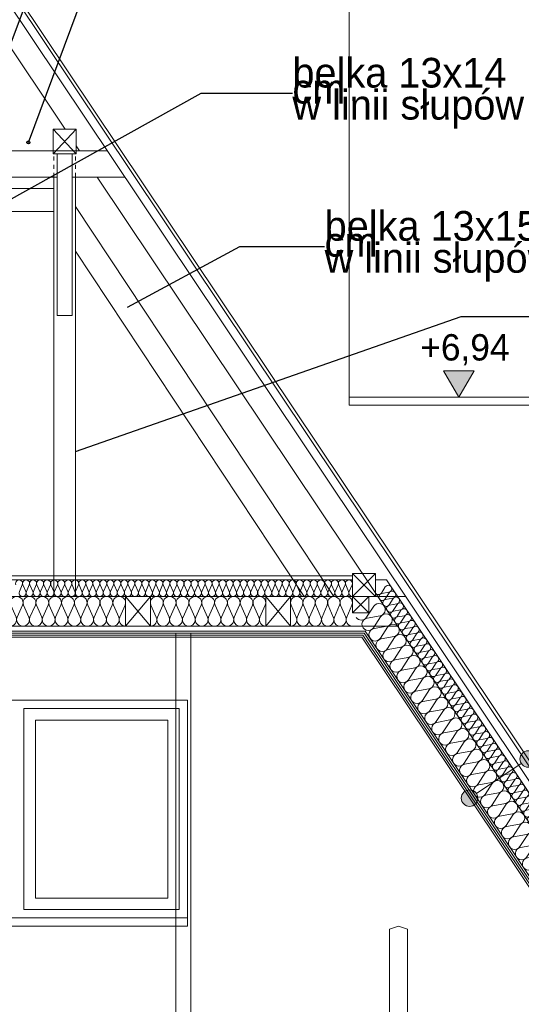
# Model space of a CAD drawing. Extents: x -623047 to -199286, y -27077 to 168279.
# Tile 24 of 194: x -590041 to -586999, y -9075 to -3100. Entities that reach past the tile are written whole.
import ezdxf

# ---------------------------------------------------------------- set-up
doc = ezdxf.new("R2010")
doc.units = 0
doc.header["$MEASUREMENT"] = 0
doc.linetypes.add('Hidden Line', pattern=[50, 25, -25])
for name, color, linetype in [('Arch ocieplenie', 7, 'Continuous'), ('Arch opisy', 7, 'Continuous'), ('INWENT WYMIARY', 7, 'Continuous')]:
    doc.layers.add(name, color=color, linetype=linetype)
for name, color, linetype, lineweight, true_color in [('Arch ocieplenie_Nr_Pióra__44', 7, 'Continuous', 13, 0x029e21), ('Arch stropy_Nr_Pióra__29', 7, 'Continuous', 9, 0x3dad99), ('Arch stropy_Nr_Pióra__44', 7, 'Continuous', 13, 0x029e21), ('Arch stropy_Nr_Pióra__9', 7, 'Continuous', 13, 0x3dad99), ('INWENT.ŚCIANY_Nr_Pióra__2', 7, 'Continuous', 13, 0x7f7f7f), ('Istniejące schody_Nr_Pióra__102', 7, 'Continuous', 9, 0xb4b4b4)]:
    doc.layers.add(name, color=color, linetype=linetype, lineweight=lineweight, true_color=true_color)
for name, color, linetype, lineweight in [('Arch opisy_Nr_Pióra__21', 7, 'Continuous', 9), ('INWENT KONST. DREWNIANA_Nr_Pióra__21', 7, 'Continuous', 9), ('INWENT OPISY_Nr_Pióra__21', 7, 'Continuous', 9), ('INWENT WYMIARY_Nr_Pióra__21', 7, 'Continuous', 9), ('INWENT. OKNA_Nr_Pióra__21', 7, 'Continuous', 9), ('INWENT.ŚCIANY_Nr_Pióra__21', 7, 'Continuous', 9), ('Inwentaryzacja Konst._Nr_Pióra__1', 7, 'Continuous', 25)]:
    doc.layers.add(name, color=color, linetype=linetype, lineweight=lineweight)
doc.styles.add('GENERATED_STYLE_2', font='txt')
doc.styles.add('GENERATED_STYLE_4', font='txt')
doc.dimstyles.new('GENERATED_STYLE__7', dxfattribs={"dimtxt": 0.18, "dimasz": 182.4, "dimexe": 0.18, "dimexo": 0.0625, "dimgap": 0.09, "dimtad": 0, "dimtih": 1, "dimtoh": 1, "dimdec": 4, "dimzin": 0, "dimdsep": 46, "dimcen": 0.09, "dimadec": 0, "dimazin": 0, "dimtfac": 1, "dimtdec": 4, "dimtmove": 0, "dimatfit": 3, "dimldrblk": 'ARROWHEAD_5', "dimfxl": 0, "dimtolj": 1, "dimtzin": 0, "dimarcsym": 0})

# ---------------------------------------------------------------- blocks, each defined once
blk = doc.blocks.new('Izolacja cieplna 14_92', base_point=(-594023.4, -6599.6))
at = {"layer": 'Arch ocieplenie_Nr_Pióra__44', "linetype": 'Continuous'}
for p, q in [((-590042.9, -6569.8), (-590025.2, -6529.4)), ((-590021.6, -6529.4), (-590003.9, -6569.8)), ((-590000.4, -6569.8), (-589982.6, -6529.4)), ((-589979.1, -6529.4), (-589961.4, -6569.8)), ((-589957.8, -6569.8), (-589940.1, -6529.4)), ((-589936.5, -6529.4), (-589918.8, -6569.8)), ((-589915.2, -6569.8), (-589897.5, -6529.4)), ((-589894, -6529.4), (-589876.3, -6569.8)), ((-589872.7, -6569.8), (-589855, -6529.4)), ((-589851.4, -6529.4), (-589833.7, -6569.8)), ((-589830.1, -6569.8), (-589812.4, -6529.4)), ((-589808.9, -6529.4), (-589791.2, -6569.8)), ((-589787.6, -6569.8), (-589769.9, -6529.4)), ((-589766.3, -6529.4), (-589748.6, -6569.8)), ((-589745, -6569.8), (-589727.3, -6529.4)), ((-589723.8, -6529.4), (-589706.1, -6569.8)), ((-589702.5, -6569.8), (-589684.8, -6529.4)), ((-589681.2, -6529.4), (-589663.5, -6569.8)), ((-589659.9, -6569.8), (-589642.2, -6529.4)), ((-589638.6, -6529.4), (-589620.9, -6569.8)), ((-589617.4, -6569.8), (-589599.7, -6529.4)), ((-589596.1, -6529.4), (-589578.4, -6569.8)), ((-589574.8, -6569.8), (-589557.1, -6529.4)), ((-589553.5, -6529.4), (-589535.8, -6569.8)), ((-589532.3, -6569.8), (-589514.6, -6529.4)), ((-589511, -6529.4), (-589493.3, -6569.8)), ((-589489.7, -6569.8), (-589472, -6529.4)), ((-589468.4, -6529.4), (-589450.7, -6569.8)), ((-589447.2, -6569.8), (-589429.5, -6529.4)), ((-589425.9, -6529.4), (-589408.2, -6569.8)), ((-589404.6, -6569.8), (-589386.9, -6529.4)), ((-589383.3, -6529.4), (-589365.6, -6569.8)), ((-589362.1, -6569.8), (-589344.4, -6529.4)), ((-589340.8, -6529.4), (-589323.1, -6569.8)), ((-589319.5, -6569.8), (-589301.8, -6529.4)), ((-589298.2, -6529.4), (-589280.5, -6569.8)), ((-589276.9, -6569.8), (-589259.2, -6529.4)), ((-589255.7, -6529.4), (-589238, -6569.8)), ((-589234.4, -6569.8), (-589216.7, -6529.4)), ((-589213.1, -6529.4), (-589195.4, -6569.8)), ((-589191.8, -6569.8), (-589174.1, -6529.4)), ((-589170.6, -6529.4), (-589152.9, -6569.8)), ((-589149.3, -6569.8), (-589131.6, -6529.4)), ((-589128, -6529.4), (-589110.3, -6569.8)), ((-589106.7, -6569.8), (-589089, -6529.4)), ((-589085.5, -6529.4), (-589067.8, -6569.8)), ((-589064.2, -6569.8), (-589046.5, -6529.4)), ((-589042.9, -6529.4), (-589025.2, -6569.8)), ((-589021.6, -6569.8), (-589003.9, -6529.4)), ((-589000.3, -6529.4), (-588982.6, -6569.8)), ((-588979.1, -6569.8), (-588961.4, -6529.4)), ((-588957.8, -6529.4), (-588940.1, -6569.8)), ((-588936.5, -6569.8), (-588918.8, -6529.4)), ((-588915.2, -6529.4), (-588897.5, -6569.8)), ((-588894, -6569.8), (-588876.3, -6529.4)), ((-588872.7, -6529.4), (-588855, -6569.8)), ((-588851.4, -6569.8), (-588833.7, -6529.4)), ((-588830.1, -6529.4), (-588812.4, -6569.8)), ((-588808.9, -6569.8), (-588791.2, -6529.4)), ((-588787.6, -6529.4), (-588769.9, -6569.8)), ((-588766.3, -6569.8), (-588748.6, -6529.4)), ((-588745, -6529.4), (-588727.3, -6569.8)), ((-588723.8, -6569.8), (-588706.1, -6529.4)), ((-588702.5, -6529.4), (-588684.8, -6569.8)), ((-588681.2, -6569.8), (-588663.5, -6529.4)), ((-588659.9, -6529.4), (-588642.2, -6569.8)), ((-588638.6, -6569.8), (-588620.9, -6529.4)), ((-588617.4, -6529.4), (-588599.7, -6569.8)), ((-588596.1, -6569.8), (-588578.4, -6529.4)), ((-588574.8, -6529.4), (-588557.1, -6569.8)), ((-588553.5, -6569.8), (-588535.8, -6529.4)), ((-588532.3, -6529.4), (-588514.6, -6569.8)), ((-588511, -6569.8), (-588493.3, -6529.4)), ((-588489.7, -6529.4), (-588472, -6569.8)), ((-588468.4, -6569.8), (-588450.7, -6529.4)), ((-588447.2, -6529.4), (-588429.5, -6569.8)), ((-588425.9, -6569.8), (-588408.2, -6529.4)), ((-588404.6, -6529.4), (-588386.9, -6569.8)), ((-588383.3, -6569.8), (-588365.6, -6529.4)), ((-588362.1, -6529.4), (-588344.4, -6569.8)), ((-588340.8, -6569.8), (-588323.1, -6529.4)), ((-588319.5, -6529.4), (-588301.8, -6569.8)), ((-588298.2, -6569.8), (-588280.5, -6529.4)), ((-588276.9, -6529.4), (-588259.2, -6569.8)), ((-588255.7, -6569.8), (-588238, -6529.4)), ((-588234.4, -6529.4), (-588216.7, -6569.8)), ((-588213.1, -6569.8), (-588195.4, -6529.4)), ((-588191.8, -6529.4), (-588174.1, -6569.8)), ((-588170.6, -6569.8), (-588152.9, -6529.4)), ((-588149.3, -6529.4), (-588131.6, -6569.8)), ((-588128, -6569.8), (-588110.3, -6529.4)), ((-588106.7, -6529.4), (-588089, -6569.8)), ((-588085.5, -6569.8), (-588067.8, -6529.4)), ((-588064.2, -6529.4), (-588046.5, -6569.8)), ((-588042.9, -6569.8), (-588025.2, -6529.4))]:
    blk.add_line(p, q, dxfattribs=at)
for centre, start_param, end_param in [((-590044.7, -6520.9), 5.870392, 9.837571), ((-590002.1, -6520.9), 5.870392, 9.837571), ((-589959.6, -6520.9), 5.870392, 9.837571), ((-589917, -6520.9), 5.870392, 9.837571), ((-589874.5, -6520.9), 5.870392, 9.837571), ((-589831.9, -6520.9), 5.870392, 9.837571), ((-589789.4, -6520.9), 5.870392, 9.837571), ((-589746.8, -6520.9), 5.870392, 9.837571), ((-589704.3, -6520.9), 5.870392, 9.837571), ((-589661.7, -6520.9), 5.870392, 9.837571), ((-589619.2, -6520.9), 5.870392, 9.837571), ((-589576.6, -6520.9), 5.870392, 9.837571), ((-589534.1, -6520.9), 5.870392, 9.837571), ((-589491.5, -6520.9), 5.870392, 9.837571), ((-589448.9, -6520.9), 5.870392, 9.837571), ((-589406.4, -6520.9), 5.870392, 9.837571), ((-589363.8, -6520.9), 5.870392, 9.837571), ((-589321.3, -6520.9), 5.870392, 9.837571), ((-589278.7, -6520.9), 5.870392, 9.837571), ((-589236.2, -6520.9), 5.870392, 9.837571), ((-589193.6, -6520.9), 5.870392, 9.837571), ((-589151.1, -6520.9), 5.870392, 9.837571), ((-589108.5, -6520.9), 5.870392, 9.837571), ((-589066, -6520.9), 5.870392, 9.837571), ((-589023.4, -6520.9), 5.870392, 9.837571), ((-588980.9, -6520.9), 5.870392, 9.837571), ((-588938.3, -6520.9), 5.870392, 9.837571), ((-588895.8, -6520.9), 5.870392, 9.837571), ((-588853.2, -6520.9), 5.870392, 9.837571), ((-588810.6, -6520.9), 5.870392, 9.837571), ((-588768.1, -6520.9), 5.870392, 9.837571), ((-588725.5, -6520.9), 5.870392, 9.837571), ((-588683, -6520.9), 5.870392, 9.837571), ((-588640.4, -6520.9), 5.870392, 9.837571), ((-588597.9, -6520.9), 5.870392, 9.837571), ((-588555.3, -6520.9), 5.870392, 9.837571), ((-588512.8, -6520.9), 5.870392, 9.837571), ((-588470.2, -6520.9), 5.870392, 9.837571), ((-588427.7, -6520.9), 5.870392, 9.837571), ((-588385.1, -6520.9), 5.870392, 9.837571), ((-588342.6, -6520.9), 5.870392, 9.837571), ((-588300, -6520.9), 5.870392, 9.837571), ((-588257.5, -6520.9), 5.870392, 9.837571), ((-588214.9, -6520.9), 5.870392, 9.837571), ((-588172.4, -6520.9), 5.870392, 9.837571), ((-588129.8, -6520.9), 5.870392, 9.837571), ((-588087.2, -6520.9), 5.870392, 9.837571), ((-588044.7, -6520.9), 5.870392, 9.837571), ((-590023.4, -6578.4), 2.7288, 6.695979), ((-589980.9, -6578.4), 2.7288, 6.695979), ((-589938.3, -6578.4), 2.7288, 6.695979), ((-589895.8, -6578.4), 2.7288, 6.695979), ((-589853.2, -6578.4), 2.7288, 6.695979), ((-589810.6, -6578.4), 2.7288, 6.695979), ((-589768.1, -6578.4), 2.7288, 6.695979), ((-589725.5, -6578.4), 2.7288, 6.695979), ((-589683, -6578.4), 2.7288, 6.695979), ((-589640.4, -6578.4), 2.7288, 6.695979), ((-589597.9, -6578.4), 2.7288, 6.695979), ((-589555.3, -6578.4), 2.7288, 6.695979), ((-589512.8, -6578.4), 2.7288, 6.695979), ((-589470.2, -6578.4), 2.7288, 6.695979), ((-589427.7, -6578.4), 2.7288, 6.695979), ((-589385.1, -6578.4), 2.7288, 6.695979), ((-589342.6, -6578.4), 2.7288, 6.695979), ((-589300, -6578.4), 2.7288, 6.695979), ((-589257.5, -6578.4), 2.7288, 6.695979), ((-589214.9, -6578.4), 2.7288, 6.695979), ((-589172.4, -6578.4), 2.7288, 6.695979), ((-589129.8, -6578.4), 2.7288, 6.695979), ((-589087.2, -6578.4), 2.7288, 6.695979), ((-589044.7, -6578.4), 2.7288, 6.695979), ((-589002.1, -6578.4), 2.7288, 6.695979), ((-588959.6, -6578.4), 2.7288, 6.695979), ((-588917, -6578.4), 2.7288, 6.695979), ((-588874.5, -6578.4), 2.7288, 6.695979), ((-588831.9, -6578.4), 2.7288, 6.695979), ((-588789.4, -6578.4), 2.7288, 6.695979), ((-588746.8, -6578.4), 2.7288, 6.695979), ((-588704.3, -6578.4), 2.7288, 6.695979), ((-588661.7, -6578.4), 2.7288, 6.695979), ((-588619.2, -6578.4), 2.7288, 6.695979), ((-588576.6, -6578.4), 2.7288, 6.695979), ((-588534.1, -6578.4), 2.7288, 6.695979), ((-588491.5, -6578.4), 2.7288, 6.695979), ((-588448.9, -6578.4), 2.7288, 6.695979), ((-588406.4, -6578.4), 2.7288, 6.695979), ((-588363.8, -6578.4), 2.7288, 6.695979), ((-588321.3, -6578.4), 2.7288, 6.695979), ((-588278.7, -6578.4), 2.7288, 6.695979), ((-588236.2, -6578.4), 2.7288, 6.695979), ((-588193.6, -6578.4), 2.7288, 6.695979), ((-588151.1, -6578.4), 2.7288, 6.695979), ((-588108.5, -6578.4), 2.7288, 6.695979), ((-588066, -6578.4), 2.7288, 6.695979), ((-588023.4, -6578.4), 2.7288, 4.712389)]:
    blk.add_ellipse(centre, major_axis=(21.3, 0), ratio=0.999587, start_param=start_param, end_param=end_param, dxfattribs=at)
blk = doc.blocks.new('Izolacja cieplna 14_98', base_point=(-590098.4, -6779.6))
at = {"layer": 'Arch ocieplenie_Nr_Pióra__44', "linetype": 'Continuous'}
for p, q in [((-590095.1, -6653.3), (-590062.8, -6726)), ((-590056.3, -6726), (-590023.9, -6653.3)), ((-590017.4, -6653.3), (-589985, -6726)), ((-589978.5, -6726), (-589946.1, -6653.3)), ((-589939.6, -6653.3), (-589907.2, -6726)), ((-589900.7, -6726), (-589868.3, -6653.3)), ((-589861.8, -6653.3), (-589829.5, -6726)), ((-589822.9, -6726), (-589790.6, -6653.3)), ((-589784, -6653.3), (-589751.7, -6726)), ((-589745.1, -6726), (-589712.8, -6653.3)), ((-589706.3, -6653.3), (-589673.9, -6726)), ((-589667.4, -6726), (-589635, -6653.3)), ((-589628.5, -6653.3), (-589596.1, -6726)), ((-589589.6, -6726), (-589557.2, -6653.3)), ((-589550.7, -6653.3), (-589518.3, -6726)), ((-589511.8, -6726), (-589479.5, -6653.3)), ((-589472.9, -6653.3), (-589440.6, -6726)), ((-589434, -6726), (-589401.7, -6653.3))]:
    blk.add_line(p, q, dxfattribs=at)
for centre, start_param, end_param in [((-590059.5, -6637.9), 5.870392, 9.837571), ((-589981.7, -6637.9), 5.870392, 9.837571), ((-589904, -6637.9), 5.870392, 9.837571), ((-589826.2, -6637.9), 5.870392, 9.837571), ((-589748.4, -6637.9), 5.870392, 9.837571), ((-589670.6, -6637.9), 5.870392, 9.837571), ((-589592.9, -6637.9), 5.870392, 9.837571), ((-589515.1, -6637.9), 5.870392, 9.837571), ((-589437.3, -6637.9), 5.870392, 9.837571), ((-590098.4, -6741.3), 4.712389, 6.695979), ((-590020.6, -6741.3), 2.7288, 6.695979), ((-589942.9, -6741.3), 2.7288, 6.695979), ((-589865.1, -6741.3), 2.7288, 6.695979), ((-589787.3, -6741.3), 2.7288, 6.695979), ((-589709.5, -6741.3), 2.7288, 6.695979), ((-589631.7, -6741.3), 2.7288, 6.695979), ((-589554, -6741.3), 2.7288, 6.695979), ((-589476.2, -6741.3), 2.7288, 6.695979), ((-589398.4, -6741.3), 2.7288, 4.712389)]:
    blk.add_ellipse(centre, major_axis=(38.9, 0), ratio=0.984395, start_param=start_param, end_param=end_param, dxfattribs=at)
blk = doc.blocks.new('Izolacja cieplna 14_99', base_point=(-589248.4, -6779.6))
at = {"layer": 'Arch ocieplenie_Nr_Pióra__44', "linetype": 'Continuous'}
for p, q in [((-589245.1, -6653.3), (-589212.8, -6726)), ((-589206.3, -6726), (-589173.9, -6653.3)), ((-589167.4, -6653.3), (-589135, -6726)), ((-589128.5, -6726), (-589096.1, -6653.3)), ((-589089.6, -6653.3), (-589057.2, -6726)), ((-589050.7, -6726), (-589018.3, -6653.3)), ((-589011.8, -6653.3), (-588979.5, -6726)), ((-588972.9, -6726), (-588940.6, -6653.3)), ((-588934, -6653.3), (-588901.7, -6726)), ((-588895.1, -6726), (-588862.8, -6653.3)), ((-588856.3, -6653.3), (-588823.9, -6726)), ((-588817.4, -6726), (-588785, -6653.3)), ((-588778.5, -6653.3), (-588746.1, -6726)), ((-588739.6, -6726), (-588707.2, -6653.3)), ((-588700.7, -6653.3), (-588668.3, -6726)), ((-588661.8, -6726), (-588629.5, -6653.3)), ((-588622.9, -6653.3), (-588590.6, -6726)), ((-588584, -6726), (-588551.7, -6653.3))]:
    blk.add_line(p, q, dxfattribs=at)
for centre, start_param, end_param in [((-589209.5, -6637.9), 5.870392, 9.837571), ((-589131.7, -6637.9), 5.870392, 9.837571), ((-589054, -6637.9), 5.870392, 9.837571), ((-588976.2, -6637.9), 5.870392, 9.837571), ((-588898.4, -6637.9), 5.870392, 9.837571), ((-588820.6, -6637.9), 5.870392, 9.837571), ((-588742.9, -6637.9), 5.870392, 9.837571), ((-588665.1, -6637.9), 5.870392, 9.837571), ((-588587.3, -6637.9), 5.870392, 9.837571), ((-589248.4, -6741.3), 4.712389, 6.695979), ((-589170.6, -6741.3), 2.7288, 6.695979), ((-589092.9, -6741.3), 2.7288, 6.695979), ((-589015.1, -6741.3), 2.7288, 6.695979), ((-588937.3, -6741.3), 2.7288, 6.695979), ((-588859.5, -6741.3), 2.7288, 6.695979), ((-588781.7, -6741.3), 2.7288, 6.695979), ((-588704, -6741.3), 2.7288, 6.695979), ((-588626.2, -6741.3), 2.7288, 6.695979), ((-588548.4, -6741.3), 2.7288, 4.712389)]:
    blk.add_ellipse(centre, major_axis=(38.9, 0), ratio=0.984395, start_param=start_param, end_param=end_param, dxfattribs=at)
blk = doc.blocks.new('Izolacja cieplna 14_100', base_point=(-588398.4, -6779.6))
at = {"layer": 'Arch ocieplenie_Nr_Pióra__44', "linetype": 'Continuous'}
for p, q in [((-588395.3, -6653.3), (-588364.1, -6726)), ((-588357.8, -6726), (-588326.6, -6653.3)), ((-588320.3, -6653.3), (-588289.1, -6726)), ((-588282.8, -6726), (-588251.6, -6653.3)), ((-588245.3, -6653.3), (-588214.1, -6726)), ((-588207.8, -6726), (-588176.6, -6653.3)), ((-588170.3, -6653.3), (-588139.1, -6726)), ((-588132.8, -6726), (-588101.6, -6653.3)), ((-588095.3, -6653.3), (-588064.1, -6726)), ((-588057.8, -6726), (-588026.6, -6653.3))]:
    blk.add_line(p, q, dxfattribs=at)
for centre, start_param, end_param in [((-588360.9, -6637.9), 4.299595, 8.266775), ((-588285.9, -6637.9), 4.299595, 8.266775), ((-588210.9, -6637.9), 4.299595, 8.266775), ((-588135.9, -6637.9), 4.299595, 8.266775), ((-588060.9, -6637.9), 4.299595, 8.266775), ((-588398.4, -6741.3), 3.141593, 5.125182), ((-588323.4, -6741.3), 1.158004, 5.125183), ((-588248.4, -6741.3), 1.158004, 5.125183), ((-588173.4, -6741.3), 1.158004, 5.125183), ((-588098.4, -6741.3), 1.158004, 5.125183), ((-588023.4, -6741.3), 1.158004, 3.141593)]:
    blk.add_ellipse(centre, major_axis=(0, 38.3), ratio=0.979573, start_param=start_param, end_param=end_param, dxfattribs=at)
blk = doc.blocks.new('Izolacja cieplna 14_107', base_point=(-586458.8, -8710.1))
at = {"layer": 'Arch ocieplenie_Nr_Pióra__44', "linetype": 'Continuous'}
for p, q in [((-587847.8, -6579), (-587824.1, -6541.7)), ((-587802.3, -6574.3), (-587845.8, -6582)), ((-587824, -6614.5), (-587800.3, -6577.3)), ((-587778.6, -6609.8), (-587822, -6617.5)), ((-587800.3, -6650), (-587776.6, -6612.8)), ((-587754.8, -6645.3), (-587798.3, -6653)), ((-587776.5, -6685.5), (-587752.8, -6648.3)), ((-587731.1, -6680.8), (-587774.5, -6688.5)), ((-587752.8, -6721), (-587729.1, -6683.8)), ((-587707.3, -6716.3), (-587750.8, -6724)), ((-587729, -6756.5), (-587705.3, -6719.3)), ((-587683.6, -6751.8), (-587727.1, -6759.5)), ((-587705.3, -6792.1), (-587681.6, -6754.8)), ((-587659.8, -6787.4), (-587703.3, -6795)), ((-587681.6, -6827.6), (-587657.9, -6790.3)), ((-587636.1, -6822.9), (-587679.6, -6830.5)), ((-587657.8, -6863.1), (-587634.1, -6825.8)), ((-587612.4, -6858.4), (-587655.8, -6866.1)), ((-587634.1, -6898.6), (-587610.4, -6861.4)), ((-587588.6, -6893.9), (-587632.1, -6901.6)), ((-587610.3, -6934.1), (-587586.6, -6896.9)), ((-587564.9, -6929.4), (-587608.3, -6937.1)), ((-587586.6, -6969.6), (-587562.9, -6932.4)), ((-587541.1, -6964.9), (-587584.6, -6972.6)), ((-587562.8, -7005.1), (-587539.1, -6967.9)), ((-587517.4, -7000.4), (-587560.8, -7008.1)), ((-587539.1, -7040.6), (-587515.4, -7003.4)), ((-587493.6, -7035.9), (-587537.1, -7043.6)), ((-587515.4, -7076.2), (-587491.6, -7038.9)), ((-587469.9, -7071.5), (-587513.4, -7079.1)), ((-587491.6, -7111.7), (-587467.9, -7074.4)), ((-587446.1, -7107), (-587489.6, -7114.7)), ((-587467.9, -7147.2), (-587444.2, -7110)), ((-587422.4, -7142.5), (-587465.9, -7150.2)), ((-587444.1, -7182.7), (-587420.4, -7145.5)), ((-587398.7, -7178), (-587442.1, -7185.7)), ((-587420.4, -7218.2), (-587396.7, -7181)), ((-587374.9, -7213.5), (-587418.4, -7221.2)), ((-587396.6, -7253.7), (-587372.9, -7216.5)), ((-587351.2, -7249), (-587394.6, -7256.7)), ((-587372.9, -7289.2), (-587349.2, -7252)), ((-587327.4, -7284.5), (-587370.9, -7292.2)), ((-587349.1, -7324.7), (-587325.4, -7287.5)), ((-587303.7, -7320), (-587347.2, -7327.7)), ((-587325.4, -7360.3), (-587301.7, -7323)), ((-587279.9, -7355.6), (-587323.4, -7363.2)), ((-587301.7, -7395.8), (-587277.9, -7358.5)), ((-587256.2, -7391.1), (-587299.7, -7398.8)), ((-587277.9, -7431.3), (-587254.2, -7394.1)), ((-587232.5, -7426.6), (-587275.9, -7434.3)), ((-587254.2, -7466.8), (-587230.5, -7429.6)), ((-587208.7, -7462.1), (-587252.2, -7469.8)), ((-587230.4, -7502.3), (-587206.7, -7465.1)), ((-587185, -7497.6), (-587228.4, -7505.3)), ((-587206.7, -7537.8), (-587183, -7500.6)), ((-587161.2, -7533.1), (-587204.7, -7540.8)), ((-587182.9, -7573.3), (-587159.2, -7536.1)), ((-587137.5, -7568.6), (-587180.9, -7576.3)), ((-587159.2, -7608.9), (-587135.5, -7571.6)), ((-587113.7, -7604.2), (-587157.2, -7611.8)), ((-587135.4, -7644.4), (-587111.7, -7607.1)), ((-587090, -7639.7), (-587133.5, -7647.4)), ((-587111.7, -7679.9), (-587088, -7642.7)), ((-587066.2, -7675.2), (-587109.7, -7682.9)), ((-587088, -7715.4), (-587064.3, -7678.2)), ((-587042.5, -7710.7), (-587086, -7718.4)), ((-587064.2, -7750.9), (-587040.5, -7713.7)), ((-587018.8, -7746.2), (-587062.2, -7753.9)), ((-587040.5, -7786.4), (-587016.8, -7749.2)), ((-586995, -7781.7), (-587038.5, -7789.4)), ((-587016.7, -7821.9), (-586993, -7784.7)), ((-586971.3, -7817.2), (-587014.7, -7824.9)), ((-586993, -7857.4), (-586969.3, -7820.2)), ((-586947.5, -7852.7), (-586991, -7860.4)), ((-586969.2, -7893), (-586945.5, -7855.7)), ((-586923.8, -7888.3), (-586967.2, -7895.9)), ((-586945.5, -7928.5), (-586921.8, -7891.2)), ((-586900, -7923.8), (-586943.5, -7931.5)), ((-586921.8, -7964), (-586898, -7926.8)), ((-586876.3, -7959.3), (-586919.8, -7967)), ((-586898, -7999.5), (-586874.3, -7962.3)), ((-586852.6, -7994.8), (-586896, -8002.5)), ((-586874.3, -8035), (-586850.6, -7997.8)), ((-586828.8, -8030.3), (-586872.3, -8038)), ((-586850.5, -8070.5), (-586826.8, -8033.3)), ((-586805.1, -8065.8), (-586848.5, -8073.5)), ((-586826.8, -8106), (-586803.1, -8068.8)), ((-586781.3, -8101.3), (-586824.8, -8109)), ((-586803, -8141.6), (-586779.3, -8104.3)), ((-586757.6, -8136.9), (-586801, -8144.5)), ((-586779.3, -8177.1), (-586755.6, -8139.8)), ((-586733.8, -8172.4), (-586777.3, -8180)), ((-586755.5, -8212.6), (-586731.8, -8175.3)), ((-586710.1, -8207.9), (-586753.6, -8215.6)), ((-586731.8, -8248.1), (-586708.1, -8210.9)), ((-586686.3, -8243.4), (-586729.8, -8251.1)), ((-586708.1, -8283.6), (-586684.3, -8246.4)), ((-586662.6, -8278.9), (-586706.1, -8286.6)), ((-586684.3, -8319.1), (-586660.6, -8281.9)), ((-586638.9, -8314.4), (-586682.3, -8322.1)), ((-586660.6, -8354.6), (-586636.9, -8317.4)), ((-586615.1, -8349.9), (-586658.6, -8357.6)), ((-586636.8, -8390.1), (-586613.1, -8352.9)), ((-586591.4, -8385.4), (-586634.8, -8393.1)), ((-586613.1, -8425.7), (-586589.4, -8388.4)), ((-586567.6, -8421), (-586611.1, -8428.6)), ((-586589.3, -8461.2), (-586565.6, -8423.9)), ((-586543.9, -8456.5), (-586587.3, -8464.2)), ((-586565.6, -8496.7), (-586541.9, -8459.5)), ((-586520.1, -8492), (-586563.6, -8499.7)), ((-586541.9, -8532.2), (-586518.1, -8495)), ((-586496.4, -8527.5), (-586539.9, -8535.2)), ((-586518.1, -8567.7), (-586494.4, -8530.5)), ((-586472.6, -8563), (-586516.1, -8570.7)), ((-586494.4, -8603.2), (-586470.7, -8566)), ((-586448.9, -8598.5), (-586492.4, -8606.2)), ((-586470.6, -8638.7), (-586446.9, -8601.5)), ((-586425.2, -8634), (-586468.6, -8641.7)), ((-586446.9, -8674.3), (-586423.2, -8637)), ((-586401.4, -8669.6), (-586444.9, -8677.2))]:
    blk.add_line(p, q, dxfattribs=at)
for centre, start_param, end_param in [((-587806.1, -6553.3), 2.728799, 6.695979), ((-587782.3, -6588.8), 2.728799, 6.695979), ((-587865.7, -6567.4), 1.570796, 3.554385), ((-587842, -6603), 5.870392, 9.837571), ((-587818.2, -6638.5), 5.870392, 9.837571), ((-587758.6, -6624.3), 2.728799, 6.695979), ((-587794.5, -6674), 5.870392, 9.837571), ((-587770.8, -6709.5), 5.870392, 9.837571), ((-587734.9, -6659.8), 2.728799, 6.695979), ((-587711.1, -6695.3), 2.728799, 6.695979), ((-587747, -6745), 5.870392, 9.837571), ((-587687.4, -6730.8), 2.728799, 6.695979), ((-587663.6, -6766.3), 2.728799, 6.695979), ((-587723.3, -6780.5), 5.870392, 9.837571), ((-587699.5, -6816), 5.870392, 9.837571), ((-587639.9, -6801.9), 2.728799, 6.695979), ((-587675.8, -6851.6), 5.870392, 9.837571), ((-587652, -6887.1), 5.870392, 9.837571), ((-587616.1, -6837.4), 2.728799, 6.695979), ((-587592.4, -6872.9), 2.728799, 6.695979), ((-587628.3, -6922.6), 5.870392, 9.837571), ((-587568.7, -6908.4), 2.728799, 6.695979), ((-587544.9, -6943.9), 2.728799, 6.695979), ((-587604.6, -6958.1), 5.870392, 9.837571), ((-587580.8, -6993.6), 5.870392, 9.837571), ((-587521.2, -6979.4), 2.728799, 6.695979), ((-587557.1, -7029.1), 5.870392, 9.837571), ((-587533.3, -7064.6), 5.870392, 9.837571), ((-587497.4, -7014.9), 2.728799, 6.695979), ((-587473.7, -7050.5), 2.728799, 6.695979), ((-587509.6, -7100.1), 5.870392, 9.837571), ((-587449.9, -7086), 2.728799, 6.695979), ((-587426.2, -7121.5), 2.728799, 6.695979), ((-587485.8, -7135.7), 5.870392, 9.837571), ((-587462.1, -7171.2), 5.870392, 9.837571), ((-587402.4, -7157), 2.728799, 6.695979), ((-587378.7, -7192.5), 2.728799, 6.695979), ((-587438.3, -7206.7), 5.870392, 9.837571), ((-587414.6, -7242.2), 5.870392, 9.837571), ((-587355, -7228), 2.728799, 6.695979), ((-587390.9, -7277.7), 5.870392, 9.837571), ((-587331.2, -7263.5), 2.728799, 6.695979), ((-587307.5, -7299), 2.728799, 6.695979), ((-587367.1, -7313.2), 5.870392, 9.837571), ((-587343.4, -7348.7), 5.870392, 9.837571), ((-587283.7, -7334.6), 2.728799, 6.695979), ((-587260, -7370.1), 2.728799, 6.695979), ((-587319.6, -7384.3), 5.870392, 9.837571), ((-587295.9, -7419.8), 5.870392, 9.837571), ((-587236.2, -7405.6), 2.728799, 6.695979), ((-587272.1, -7455.3), 5.870392, 9.837571), ((-587212.5, -7441.1), 2.728799, 6.695979), ((-587188.7, -7476.6), 2.728799, 6.695979), ((-587248.4, -7490.8), 5.870392, 9.837571), ((-587224.6, -7526.3), 5.870392, 9.837571), ((-587165, -7512.1), 2.728799, 6.695979), ((-587141.3, -7547.6), 2.728799, 6.695979), ((-587200.9, -7561.8), 5.870392, 9.837571), ((-587177.2, -7597.3), 5.870392, 9.837571), ((-587117.5, -7583.1), 2.728799, 6.695979), ((-587153.4, -7632.8), 5.870392, 9.837571), ((-587129.7, -7668.4), 5.870392, 9.837571), ((-587093.8, -7618.7), 2.728799, 6.695979), ((-587070, -7654.2), 2.728799, 6.695979), ((-587105.9, -7703.9), 5.870392, 9.837571), ((-587046.3, -7689.7), 2.728799, 6.695979), ((-587022.5, -7725.2), 2.728799, 6.695979), ((-587082.2, -7739.4), 5.870392, 9.837571), ((-587058.4, -7774.9), 5.870392, 9.837571), ((-586998.8, -7760.7), 2.728799, 6.695979), ((-587034.7, -7810.4), 5.870392, 9.837571), ((-587011, -7845.9), 5.870392, 9.837571), ((-586975.1, -7796.2), 2.728799, 6.695979), ((-586951.3, -7831.7), 2.728799, 6.695979), ((-586987.2, -7881.4), 5.870392, 9.837571), ((-586927.6, -7867.3), 2.728799, 6.695979), ((-586903.8, -7902.8), 2.728799, 6.695979), ((-586963.5, -7917), 5.870392, 9.837571), ((-586939.7, -7952.5), 5.870392, 9.837571), ((-586880.1, -7938.3), 2.728799, 6.695979), ((-586916, -7988), 5.870392, 9.837571), ((-586892.2, -8023.5), 5.870392, 9.837571), ((-586856.3, -7973.8), 2.728799, 6.695979), ((-586832.6, -8009.3), 2.728799, 6.695979), ((-586868.5, -8059), 5.870392, 9.837571), ((-586808.8, -8044.8), 2.728799, 6.695979), ((-586785.1, -8080.3), 2.728799, 6.695979), ((-586844.7, -8094.5), 5.870392, 9.837571), ((-586821, -8130), 5.870392, 9.837571), ((-586761.4, -8115.8), 2.728799, 6.695979), ((-586797.3, -8165.5), 5.870392, 9.837571), ((-586773.5, -8201.1), 5.870392, 9.837571), ((-586737.6, -8151.4), 2.728799, 6.695979), ((-586713.9, -8186.9), 2.728799, 6.695979), ((-586749.8, -8236.6), 5.870392, 9.837571), ((-586690.1, -8222.4), 2.728799, 6.695979), ((-586666.4, -8257.9), 2.728799, 6.695979), ((-586726, -8272.1), 5.870392, 9.837571), ((-586702.3, -8307.6), 5.870392, 9.837571), ((-586642.6, -8293.4), 2.728799, 6.695979), ((-586678.5, -8343.1), 5.870392, 9.837571), ((-586654.8, -8378.6), 5.870392, 9.837571), ((-586618.9, -8328.9), 2.728799, 6.695979), ((-586595.2, -8364.4), 2.728799, 6.695979), ((-586631.1, -8414.1), 5.870392, 9.837571), ((-586571.4, -8400), 2.728799, 6.695979), ((-586547.7, -8435.5), 2.728799, 6.695979), ((-586607.3, -8449.6), 5.870392, 9.837571), ((-586583.6, -8485.2), 5.870392, 9.837571), ((-586523.9, -8471), 2.728799, 6.695979), ((-586500.2, -8506.5), 2.728799, 6.695979), ((-586559.8, -8520.7), 5.870392, 9.837571), ((-586536.1, -8556.2), 5.870392, 9.837571), ((-586476.4, -8542), 2.728799, 6.695979), ((-586512.3, -8591.7), 5.870392, 9.837571), ((-586452.7, -8577.5), 2.728799, 6.695979), ((-586428.9, -8613), 2.728799, 6.695979), ((-586488.6, -8627.2), 5.870392, 9.837571), ((-586464.8, -8662.7), 5.870392, 9.837571), ((-586405.2, -8648.5), 2.728799, 6.695979), ((-586441.1, -8698.2), 5.870392, 7.853982)]:
    blk.add_ellipse(centre, major_axis=(-11.9, 17.8), ratio=0.995695, start_param=start_param, end_param=end_param, dxfattribs=at)
blk = doc.blocks.new('Izolacja cieplna 14_108', base_point=(-586606.2, -8813.4))
at = {"layer": 'Arch ocieplenie_Nr_Pióra__44', "linetype": 'Continuous'}
for p, q in [((-587937.3, -6726), (-587894.5, -6659.2)), ((-587855.8, -6717.1), (-587933.8, -6731.3)), ((-587895.1, -6789.2), (-587852.2, -6722.5)), ((-587813.5, -6780.4), (-587891.5, -6794.5)), ((-587852.8, -6852.4), (-587809.9, -6785.7)), ((-587771.2, -6843.6), (-587849.2, -6857.7)), ((-587810.5, -6915.6), (-587767.7, -6848.9)), ((-587728.9, -6906.8), (-587807, -6921)), ((-587768.2, -6978.9), (-587725.4, -6912.1)), ((-587686.7, -6970.1), (-587764.7, -6984.2)), ((-587726, -7042.1), (-587683.1, -6975.4)), ((-587644.4, -7033.3), (-587722.4, -7047.4)), ((-587683.7, -7105.3), (-587640.8, -7038.6)), ((-587602.1, -7096.5), (-587680.1, -7110.6)), ((-587641.4, -7168.6), (-587598.6, -7101.8)), ((-587559.8, -7159.8), (-587637.9, -7173.9)), ((-587599.2, -7231.8), (-587556.3, -7165.1)), ((-587517.6, -7223), (-587595.6, -7237.1)), ((-587556.9, -7295), (-587514, -7228.3)), ((-587475.3, -7286.2), (-587553.3, -7300.3)), ((-587514.6, -7358.2), (-587471.7, -7291.5)), ((-587433, -7349.4), (-587511.1, -7363.6)), ((-587472.3, -7421.5), (-587429.5, -7354.8)), ((-587390.7, -7412.7), (-587468.8, -7426.8)), ((-587430.1, -7484.7), (-587387.2, -7418)), ((-587348.5, -7475.9), (-587426.5, -7490)), ((-587387.8, -7547.9), (-587344.9, -7481.2)), ((-587306.2, -7539.1), (-587384.2, -7553.2)), ((-587345.5, -7611.2), (-587302.6, -7544.4)), ((-587263.9, -7602.4), (-587342, -7616.5)), ((-587303.2, -7674.4), (-587260.4, -7607.7)), ((-587221.6, -7665.6), (-587299.7, -7679.7)), ((-587261, -7737.6), (-587218.1, -7670.9)), ((-587179.4, -7728.8), (-587257.4, -7742.9)), ((-587218.7, -7800.8), (-587175.8, -7734.1)), ((-587137.1, -7792), (-587215.1, -7806.2)), ((-587176.4, -7864.1), (-587133.5, -7797.4)), ((-587094.8, -7855.3), (-587172.9, -7869.4)), ((-587134.1, -7927.3), (-587091.3, -7860.6)), ((-587052.5, -7918.5), (-587130.6, -7932.6)), ((-587091.9, -7990.5), (-587049, -7923.8)), ((-587010.3, -7981.7), (-587088.3, -7995.8)), ((-587049.6, -8053.8), (-587006.7, -7987)), ((-586968, -8045), (-587046, -8059.1)), ((-587007.3, -8117), (-586964.4, -8050.3)), ((-586925.7, -8108.2), (-587003.8, -8122.3)), ((-586965, -8180.2), (-586922.2, -8113.5)), ((-586883.4, -8171.4), (-586961.5, -8185.5)), ((-586922.8, -8243.5), (-586879.9, -8176.7)), ((-586841.2, -8234.6), (-586919.2, -8248.8)), ((-586880.5, -8306.7), (-586837.6, -8240)), ((-586798.9, -8297.9), (-586876.9, -8312)), ((-586838.2, -8369.9), (-586795.3, -8303.2)), ((-586756.6, -8361.1), (-586834.7, -8375.2)), ((-586795.9, -8433.1), (-586753.1, -8366.4)), ((-586714.3, -8424.3), (-586792.4, -8438.4)), ((-586753.7, -8496.4), (-586710.8, -8429.6)), ((-586672.1, -8487.6), (-586750.1, -8501.7)), ((-586711.4, -8559.6), (-586668.5, -8492.9)), ((-586629.8, -8550.8), (-586707.8, -8564.9)), ((-586669.1, -8622.8), (-586626.2, -8556.1)), ((-586587.5, -8614), (-586665.6, -8628.1)), ((-586626.8, -8686.1), (-586584, -8619.3)), ((-586545.2, -8677.2), (-586623.3, -8691.4)), ((-586584.6, -8749.3), (-586541.7, -8682.6)), ((-586503, -8740.5), (-586581, -8754.6))]:
    blk.add_line(p, q, dxfattribs=at)
for centre, start_param, end_param in [((-587862.3, -6679.7), 1.158003, 5.125183), ((-587969.5, -6705.5), 6.283185, 8.266774), ((-587927.2, -6768.8), 4.299595, 8.266774), ((-587820.1, -6742.9), 1.158003, 5.125183), ((-587884.9, -6832), 4.299595, 8.266774), ((-587777.8, -6806.1), 1.158003, 5.125183), ((-587842.7, -6895.2), 4.299595, 8.266774), ((-587735.5, -6869.3), 1.158003, 5.125183), ((-587800.4, -6958.4), 4.299595, 8.266774), ((-587693.2, -6932.6), 1.158003, 5.125183), ((-587758.1, -7021.7), 4.299595, 8.266774), ((-587651, -6995.8), 1.158003, 5.125183), ((-587715.8, -7084.9), 4.299595, 8.266774), ((-587608.7, -7059), 1.158003, 5.125183), ((-587566.4, -7122.3), 1.158003, 5.125183), ((-587673.6, -7148.1), 4.299595, 8.266774), ((-587524.2, -7185.5), 1.158003, 5.125183), ((-587631.3, -7211.4), 4.299595, 8.266774), ((-587481.9, -7248.7), 1.158003, 5.125183), ((-587589, -7274.6), 4.299595, 8.266774), ((-587439.6, -7311.9), 1.158003, 5.125183), ((-587546.7, -7337.8), 4.299595, 8.266774), ((-587397.3, -7375.2), 1.158003, 5.125183), ((-587504.5, -7401.1), 4.299595, 8.266774), ((-587355.1, -7438.4), 1.158003, 5.125183), ((-587462.2, -7464.3), 4.299595, 8.266774), ((-587312.8, -7501.6), 1.158003, 5.125183), ((-587419.9, -7527.5), 4.299595, 8.266774), ((-587270.5, -7564.9), 1.158003, 5.125183), ((-587377.6, -7590.7), 4.299595, 8.266774), ((-587228.2, -7628.1), 1.158003, 5.125183), ((-587335.4, -7654), 4.299595, 8.266774), ((-587293.1, -7717.2), 4.299595, 8.266774), ((-587186, -7691.3), 1.158003, 5.125183), ((-587250.8, -7780.4), 4.299595, 8.266774), ((-587143.7, -7754.5), 1.158003, 5.125183), ((-587208.5, -7843.7), 4.299595, 8.266774), ((-587101.4, -7817.8), 1.158003, 5.125183), ((-587166.3, -7906.9), 4.299595, 8.266774), ((-587059.1, -7881), 1.158003, 5.125183), ((-587124, -7970.1), 4.299595, 8.266774), ((-587016.9, -7944.2), 1.158003, 5.125183), ((-587081.7, -8033.3), 4.299595, 8.266774), ((-586974.6, -8007.5), 1.158003, 5.125183), ((-587039.4, -8096.6), 4.299595, 8.266774), ((-586932.3, -8070.7), 1.158003, 5.125183), ((-586997.2, -8159.8), 4.299595, 8.266774), ((-586890, -8133.9), 1.158003, 5.125183), ((-586954.9, -8223), 4.299595, 8.266774), ((-586847.8, -8197.1), 1.158003, 5.125183), ((-586805.5, -8260.4), 1.158003, 5.125183), ((-586912.6, -8286.3), 4.299595, 8.266774), ((-586763.2, -8323.6), 1.158003, 5.125183), ((-586870.3, -8349.5), 4.299595, 8.266774), ((-586720.9, -8386.8), 1.158003, 5.125183), ((-586828.1, -8412.7), 4.299595, 8.266774), ((-586678.7, -8450.1), 1.158003, 5.125183), ((-586785.8, -8475.9), 4.299595, 8.266774), ((-586636.4, -8513.3), 1.158003, 5.125183), ((-586743.5, -8539.2), 4.299595, 8.266774), ((-586594.1, -8576.5), 1.158003, 5.125183), ((-586701.2, -8602.4), 4.299595, 8.266774), ((-586551.8, -8639.8), 1.158003, 5.125183), ((-586659, -8665.6), 4.299595, 8.266774), ((-586509.6, -8703), 1.158003, 5.125183), ((-586616.7, -8728.9), 4.299595, 8.266774), ((-586574.4, -8792.1), 4.299596, 6.283185)]:
    blk.add_ellipse(centre, major_axis=(-31.8, -21.3), ratio=0.993409, start_param=start_param, end_param=end_param, dxfattribs=at)
blk = doc.blocks.new('Wymiary_43', base_point=(-587378.4, -5389.6))
at = {"layer": 'INWENT WYMIARY_Nr_Pióra__21', "linetype": 'Continuous'}
blk.add_hatch(color=256, dxfattribs=at).paths.add_polyline_path([(-587378.4, -5389.6), (-587471.2, -5229.6), (-587285.6, -5229.6)], flags=0)
for p, q in [((-587378.4, -5389.6), (-587471.2, -5229.6)), ((-587471.2, -5229.6), (-587285.6, -5229.6)), ((-587285.6, -5229.6), (-587378.4, -5389.6)), ((-587378.4, -5389.6), (-587498.4, -5389.6)), ((-587378.4, -5389.6), (-587258.4, -5389.6))]:
    blk.add_line(p, q, dxfattribs=at)
at = {"layer": 'INWENT WYMIARY_Nr_Pióra__21', "insert": (-587611.8, -5197.6), "char_height": 160, "attachment_point": 7, "style": 'GENERATED_STYLE_2'}
blk.add_mtext('{+6,94}', dxfattribs=at)
blk = doc.blocks.new('ARROWHEAD_5')
at = {"color": 0, "linetype": 'Continuous', "lineweight": 0}
blk.add_line((0, 0), (-1, 0), dxfattribs=at)
blk.add_solid([(-1, 0.2679), (0, 0), (-1, -0.2679), (-1, 0.2679)], dxfattribs=at)
blk = doc.blocks.new('Linia_125', base_point=(-587313, -7823.7))
at = {"layer": 'Arch opisy_Nr_Pióra__21', "linetype": 'Continuous'}
for points in [[(-586907.6, -7586.1), (-586911.4, -7567), (-586922.3, -7550.8), (-586938.5, -7539.9), (-586957.6, -7536.1), (-586976.8, -7539.9), (-586993, -7550.8), (-587003.8, -7567), (-587007.6, -7586.1), (-587003.8, -7605.2), (-586993, -7621.5), (-586976.8, -7632.3), (-586957.6, -7636.1), (-586938.5, -7632.3), (-586922.3, -7621.5), (-586911.4, -7605.2)], [(-587263, -7823.7), (-587266.8, -7804.6), (-587277.7, -7788.4), (-587293.9, -7777.5), (-587313, -7773.7), (-587332.2, -7777.5), (-587348.4, -7788.4), (-587359.2, -7804.6), (-587363, -7823.7), (-587359.2, -7842.9), (-587348.4, -7859.1), (-587332.2, -7869.9), (-587313, -7873.7), (-587293.9, -7869.9), (-587277.7, -7859.1), (-587266.8, -7842.9)]]:
    blk.add_hatch(color=256, dxfattribs=at).paths.add_polyline_path(points, flags=0)
blk.add_line((-587271.5, -7795.9), (-586999.2, -7613.9), dxfattribs=at)
for centre in [(-586957.6, -7586.1), (-587313, -7823.7)]:
    blk.add_circle(centre, 50, dxfattribs=at)

msp = doc.modelspace()

# ---------------------------------------------------------------- linework, layer by layer
at = {"layer": 'Arch stropy_Nr_Pióra__29', "linetype": 'Continuous'}
for p, q in [((-587945.9, -6809.6), (-594100.9, -6809.6)), ((-587945.9, -6809.6), (-586503.4, -8967.2)), ((-587952.6, -6822.1), (-594094.2, -6822.1)), ((-587959.3, -6834.6), (-594087.5, -6834.6)), ((-587966, -6847.1), (-594080.9, -6847.1)), ((-587966, -6847.1), (-586503.4, -9034.6)), ((-587959.3, -6834.6), (-586503.4, -9012.1)), ((-587952.6, -6822.1), (-586503.4, -8989.7))]:
    msp.add_line(p, q, dxfattribs=at)
at = {"layer": 'Arch stropy_Nr_Pióra__44', "linetype": 'Continuous'}
for p, q in [((-587883.4, -6499.6), (-587816.4, -6499.6)), ((-587816.4, -6499.6), (-586348.8, -8694.6))]:
    msp.add_line(p, q, dxfattribs=at)
at = {"layer": 'Arch stropy_Nr_Pióra__9', "linetype": 'Continuous'}
for p, q in [((-588023.4, -6474.6), (-594023.4, -6474.6)), ((-588023.4, -6499.6), (-594023.4, -6499.6))]:
    msp.add_line(p, q, dxfattribs=at)
at = {"layer": 'INWENT KONST. DREWNIANA_Nr_Pióra__21', "linetype": 'Continuous'}
for p, q in [((-591023.4, -1505), (-586660.9, -8029.9)), ((-591023.4, -1541), (-586675.8, -8043.7)), ((-591023.4, -1631), (-586267.3, -8744.6)), ((-590741.4, -2304.6), (-589765.3, -3764.6)), ((-589698.4, -3764.6), (-589838.4, -3764.6)), ((-589838.4, -3764.6), (-589838.4, -3914.6)), ((-589838.4, -3914.6), (-589698.4, -3764.6)), ((-589698.4, -3914.6), (-589838.4, -3764.6)), ((-589698.4, -3914.6), (-589698.4, -3764.6)), ((-589698.4, -3864.6), (-589678.4, -3894.6)), ((-589509.9, -3894.6), (-592536.9, -3894.6)), ((-589838.4, -3914.6), (-589698.4, -3914.6)), ((-589813.4, -4894.6), (-589813.4, -3914.6)), ((-589813.4, -3914.6), (-589723.4, -3914.6)), ((-589723.4, -3914.6), (-589723.4, -4894.6)), ((-589813.4, -4054.6), (-592233.4, -4054.6)), ((-589833.4, -6599.6), (-589833.4, -4054.6)), ((-589403, -4054.6), (-589723.4, -4054.6)), ((-589703.4, -6599.6), (-589703.4, -4054.6)), ((-589571.4, -4054.6), (-586435.7, -8744.6)), ((-589833.4, -4124.6), (-592213.4, -4124.6)), ((-588137, -6599.6), (-589703.4, -4232.8)), ((-589833.4, -4264.6), (-592213.4, -4264.6)), ((-588316.9, -6599.6), (-589703.4, -4504.6)), ((-589813.4, -4894.6), (-589723.4, -4894.6)), ((-587883.4, -6459.6), (-588023.4, -6459.6)), ((-588023.4, -6459.6), (-588023.4, -6599.6)), ((-588023.4, -6599.6), (-587883.4, -6459.6)), ((-587883.4, -6599.6), (-588023.4, -6459.6)), ((-587883.4, -6599.6), (-587883.4, -6459.6)), ((-588023.4, -6599.6), (-594023.4, -6599.6)), ((-589398.4, -6779.6), (-589248.4, -6599.6)), ((-589398.4, -6599.6), (-589248.4, -6779.6)), ((-589398.4, -6599.6), (-589248.4, -6599.6)), ((-589398.4, -6779.6), (-589398.4, -6599.6)), ((-589248.4, -6599.6), (-589248.4, -6779.6)), ((-588548.4, -6779.6), (-588548.4, -6599.6)), ((-588548.4, -6599.6), (-588398.4, -6599.6)), ((-588548.4, -6599.6), (-588398.4, -6779.6)), ((-588548.4, -6779.6), (-588398.4, -6599.6)), ((-588398.4, -6599.6), (-588398.4, -6779.6)), ((-588023.4, -6599.6), (-587883.4, -6599.6)), ((-588023.4, -6599.6), (-588023.4, -6699.6)), ((-587923.4, -6599.6), (-588023.4, -6599.6)), ((-588023.4, -6599.6), (-587923.4, -6699.6)), ((-588023.4, -6699.6), (-587923.4, -6599.6)), ((-587923.4, -6699.6), (-587923.4, -6599.6)), ((-587883.4, -6599.6), (-587701.4, -6599.6)), ((-588023.4, -6699.6), (-587923.4, -6699.6)), ((-587749.5, -6779.6), (-594297.4, -6779.6)), ((-589248.4, -6779.6), (-589398.4, -6779.6)), ((-588398.4, -6779.6), (-588548.4, -6779.6))]:
    msp.add_line(p, q, dxfattribs=at)
at = {"layer": 'INWENT KONST. DREWNIANA_Nr_Pióra__21', "linetype": 'Hidden Line'}
for p, q in [((-589833.4, -4054.6), (-589833.4, -3914.6)), ((-589703.4, -4054.6), (-589703.4, -3914.6))]:
    msp.add_line(p, q, dxfattribs=at)
at = {"layer": 'INWENT. OKNA_Nr_Pióra__21', "linetype": 'Continuous'}
for p, q in [((-590015.9, -7279.6), (-590015.9, -8499.6)), ((-590015.9, -7279.6), (-589073.4, -7279.6)), ((-589073.4, -7279.6), (-589073.4, -8499.6)), ((-589945.9, -7349.6), (-589945.9, -8429.6)), ((-589945.9, -7349.6), (-589143.4, -7349.6)), ((-589143.4, -7349.6), (-589143.4, -8429.6)), ((-589945.9, -8429.6), (-589143.4, -8429.6)), ((-590015.9, -8499.6), (-589073.4, -8499.6))]:
    msp.add_line(p, q, dxfattribs=at)
at = {"layer": 'INWENT.ŚCIANY_Nr_Pióra__2', "linetype": 'Continuous'}
for p, q in [((-588043.4, -5439.6), (-588043.4, -2709.6)), ((-586713.4, -5389.6), (-588043.4, -5389.6)), ((-586713.4, -5439.6), (-588043.4, -5439.6))]:
    msp.add_line(p, q, dxfattribs=at)
at = {"layer": 'INWENT.ŚCIANY_Nr_Pióra__21', "linetype": 'Continuous'}
for p, q in [((-589093.5, -9519.6), (-589093.5, -6819.6)), ((-589003.4, -9519.6), (-589003.4, -6819.6)), ((-593023.4, -7229.6), (-589023.4, -7229.6)), ((-589023.4, -7229.6), (-589023.4, -8599.6)), ((-593023.4, -8549.6), (-589023.4, -8549.6)), ((-593023.4, -8599.6), (-589023.4, -8599.6))]:
    msp.add_line(p, q, dxfattribs=at)
at = {"layer": 'Inwentaryzacja Konst._Nr_Pióra__1', "linetype": 'Continuous'}
msp.add_circle((-589988.4, -3844.6), 9, dxfattribs=at)
at = {"layer": 'Istniejące schody_Nr_Pióra__102', "linetype": 'Continuous'}
for p, q in [((-587743.4, -8599.6), (-587798.4, -8619.6)), ((-587688.4, -8619.6), (-587743.4, -8599.6)), ((-587798.4, -8619.6), (-587798.4, -9519.6)), ((-587688.4, -8619.6), (-587688.4, -9921))]:
    msp.add_line(p, q, dxfattribs=at)

# ---------------------------------------------------------------- block references
at = {"layer": 'Arch ocieplenie', "color": 104, "linetype": 'Continuous', "lineweight": 13, "true_color": 0x029e21}
for name, p in [('Izolacja cieplna 14_92', (-594023.4, -6599.6)), ('Izolacja cieplna 14_107', (-586458.8, -8710.1)), ('Izolacja cieplna 14_98', (-590098.4, -6779.6)), ('Izolacja cieplna 14_99', (-589248.4, -6779.6)), ('Izolacja cieplna 14_100', (-588398.4, -6779.6)), ('Izolacja cieplna 14_108', (-586606.2, -8813.4))]:
    msp.add_blockref(name, p, dxfattribs=at)
at = {"layer": 'Arch opisy', "linetype": 'Continuous'}
msp.add_blockref('Linia_125', (-587313, -7823.7), dxfattribs=at)
at = {"layer": 'INWENT WYMIARY', "linetype": 'Continuous'}
msp.add_blockref('Wymiary_43', (-587378.4, -5389.6), dxfattribs=at)

# ---------------------------------------------------------------- texts
at = {"layer": 'INWENT OPISY_Nr_Pióra__21', "linetype": 'Continuous', "char_height": 180, "width": 1455.25, "attachment_point": 4, "line_spacing_factor": 0.323863, "style": 'GENERATED_STYLE_4'}
for s, insert in [('{belka 13x14 cm\\Pw linii słupów}', (-588387.2, -3545.6)), ('{belka 13x15 cm\\Pw linii słupów}', (-588191.8, -4475.1))]:
    msp.add_mtext(s, dxfattribs=dict(at, insert=insert))

# ---------------------------------------------------------------- leaders
at = {"layer": 'INWENT OPISY_Nr_Pióra__21', "linetype": 'Continuous', "annotation_type": 0, "has_hookline": 1}
for points, hookline_direction, text_width in [([(-590384.8, -4013), (-589316.1, -1174.8), (-588780.5, -1174.8)], 1, 1054.3), ([(-589988.4, -3844.6), (-589316.1, -2045.8), (-588780.5, -2045.8)], 1, 951.4), ([(-590126.7, -4206.2), (-588941.1, -3545.6), (-588387.3, -3545.6)], 0, 1337.1), ([(-589388, -4844.6), (-588706.7, -4475.1), (-588191.9, -4475.1)], 0, 1337.1), ([(-589703.4, -5719.5), (-587363.6, -4901.7), (-586809.8, -4901.7)], 0, 754.3)]:
    msp.add_leader(points, dimstyle='GENERATED_STYLE__7', dxfattribs=dict(at, hookline_direction=hookline_direction, text_width=text_width))

doc.saveas('drawing.dxf')
